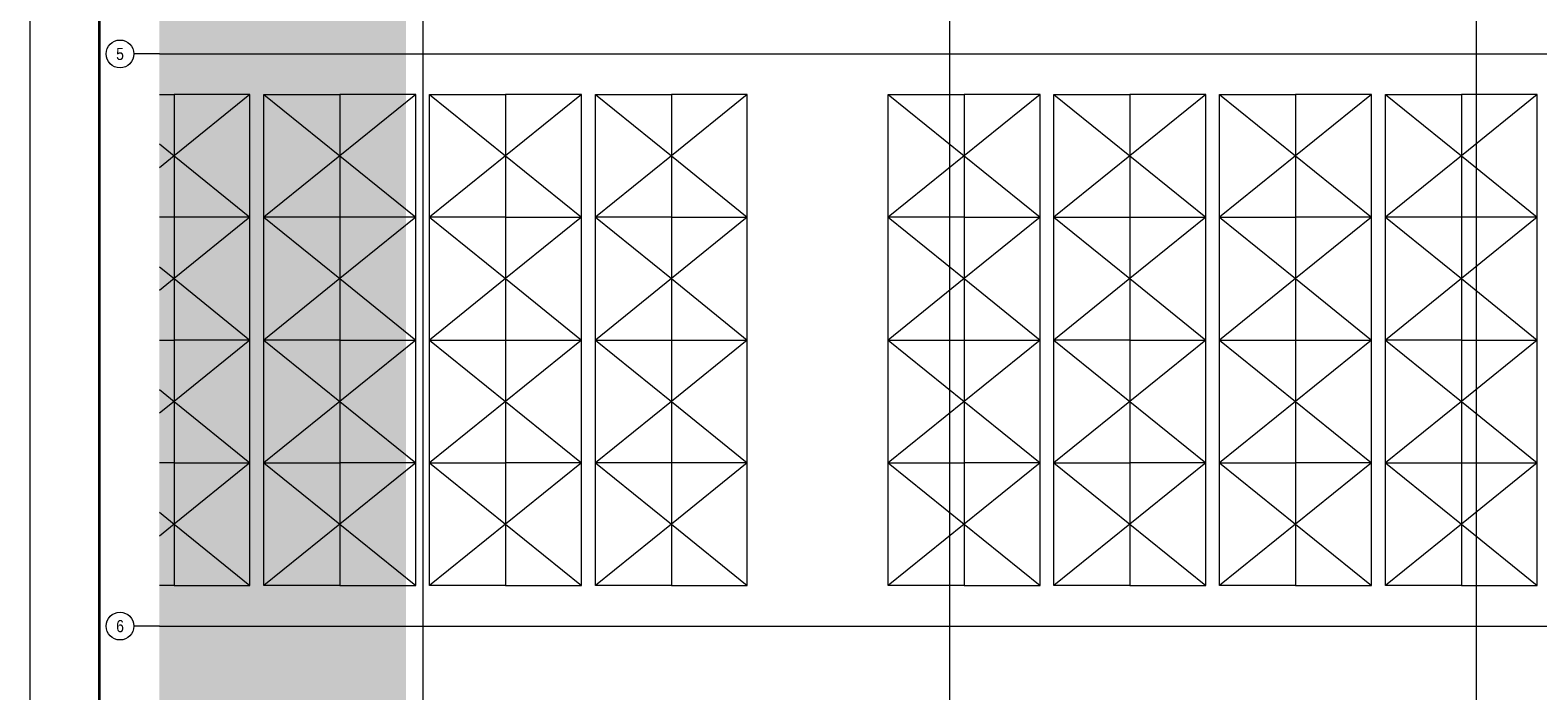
# Model space of a CAD drawing. Extents: x -740 to 300, y 62 to 1112.
# Tile 7 of 187: x -720 to -285, y 366 to 557. Entities that reach past the tile are written whole.
import ezdxf
from ezdxf.enums import TextEntityAlignment as Align
from ezdxf.lldxf.tags import DXFTag

# ---------------------------------------------------------------- set-up
doc = ezdxf.new("R2010")
doc.units = 0
doc.layers.get('0').update_dxf_attribs({"lineweight": 13})
for name, color, linetype, lineweight, true_color in [('40 -44 Elektr. Anlagen- 2 Eigenstromversorgungsanlagen', 7, 'Continuous', 5, 0xff6633), ('Dachflächen Moblierung', 7, 'Continuous', 9, 0x888888), ('iwb_Layout Achsbezeichung', 1, 'Continuous', 13, 0xff0000), ('iwb_Layout BA_Markierung', 7, 'Continuous', 9, 0xbadcdc)]:
    doc.layers.add(name, color=color, linetype=linetype, lineweight=lineweight, true_color=true_color)
doc.layers.add('70 -71 Achsen- 1 Gebäudeachsen', color=7, linetype='STRICHPUNKT2-A06CPVBCL0', lineweight=18)
doc.layers.add('iwb_Plankopf Rahmen', color=7, linetype='Continuous', lineweight=35)
doc.styles.get("Standard").update_dxf_attribs({"font": 'ARIALN.TTF'})
tags = doc.linetypes.add('grob-A06CPVB9L0', pattern=[14, 3, -8, 3]).pattern_tags.tags
tags[8:9] = [DXFTag(74, 4), DXFTag(75, 0), DXFTag(340, '0'), DXFTag(46, 0.0), DXFTag(50, 0.0), DXFTag(44, 0.0), DXFTag(45, 0.0)]
tags[6:7] = [DXFTag(74, 4), DXFTag(75, 0), DXFTag(340, '0'), DXFTag(46, 0.0), DXFTag(50, 0.0), DXFTag(44, 0.0), DXFTag(45, 0.0)]
tags[4:5] = [DXFTag(74, 4), DXFTag(75, 0), DXFTag(340, '0'), DXFTag(46, 0.0), DXFTag(50, 0.0), DXFTag(44, 0.0), DXFTag(45, 0.0)]
tags = doc.linetypes.add('STRICHPUNKT2', pattern=[12.7, 6.35, -3.175, 0, -3.175]).pattern_tags.tags
tags[10:11] = [DXFTag(74, 4), DXFTag(75, 0), DXFTag(340, '0'), DXFTag(46, 0.0), DXFTag(50, 0.0), DXFTag(44, 0.0), DXFTag(45, 0.0)]
tags[8:9] = [DXFTag(74, 4), DXFTag(75, 0), DXFTag(340, '0'), DXFTag(46, 0.0), DXFTag(50, 0.0), DXFTag(44, 0.0), DXFTag(45, 0.0)]
tags[6:7] = [DXFTag(74, 4), DXFTag(75, 0), DXFTag(340, '0'), DXFTag(46, 0.0), DXFTag(50, 0.0), DXFTag(44, 0.0), DXFTag(45, 0.0)]
tags[4:5] = [DXFTag(74, 4), DXFTag(75, 0), DXFTag(340, '0'), DXFTag(46, 0.0), DXFTag(50, 0.0), DXFTag(44, 0.0), DXFTag(45, 0.0)]
tags = doc.linetypes.add('STRICHPUNKT2-A06CPVBCL0', pattern=[12.7, 6.35, -3.175, 0, -3.175]).pattern_tags.tags
tags[10:11] = [DXFTag(74, 4), DXFTag(75, 0), DXFTag(340, '0'), DXFTag(46, 0.0), DXFTag(50, 0.0), DXFTag(44, 0.0), DXFTag(45, 0.0)]
tags[8:9] = [DXFTag(74, 4), DXFTag(75, 0), DXFTag(340, '0'), DXFTag(46, 0.0), DXFTag(50, 0.0), DXFTag(44, 0.0), DXFTag(45, 0.0)]
tags[6:7] = [DXFTag(74, 4), DXFTag(75, 0), DXFTag(340, '0'), DXFTag(46, 0.0), DXFTag(50, 0.0), DXFTag(44, 0.0), DXFTag(45, 0.0)]
tags[4:5] = [DXFTag(74, 4), DXFTag(75, 0), DXFTag(340, '0'), DXFTag(46, 0.0), DXFTag(50, 0.0), DXFTag(44, 0.0), DXFTag(45, 0.0)]

# ---------------------------------------------------------------- blocks, each defined once
blk = doc.blocks.new('Polygon-A06CPVB1L0')
at = {"color": 0, "linetype": 'ByBlock', "lineweight": -2, "ltscale": 0.13}
blk.add_solid([(-611.22, 86.2), (-682.36, 86.01), (-611.05, 1083.81), (-682.36, 1083.81)], dxfattribs=at)
blk = doc.blocks.new('Referenz-A06CPVBEL0')
at = {"layer": '40 -44 Elektr. Anlagen- 2 Eigenstromversorgungsanlagen', "color": 0, "lineweight": 9}
for p, q in [((-682.36, 538.21), (-678.12, 538.21)), ((-678.12, 538.21), (-678.12, 502.81)), ((-656.2, 538.21), (-678.12, 538.21)), ((-656.2, 502.81), (-656.2, 538.21)), ((-652.2, 502.81), (-652.2, 538.21)), ((-652.2, 538.21), (-630.28, 538.21)), ((-630.28, 538.21), (-630.28, 502.81)), ((-608.36, 538.21), (-630.28, 538.21)), ((-608.36, 502.81), (-608.36, 538.21)), ((-604.36, 502.81), (-604.36, 538.21)), ((-604.36, 538.21), (-582.44, 538.21)), ((-582.44, 538.21), (-582.44, 502.81)), ((-560.52, 538.21), (-582.44, 538.21)), ((-560.52, 502.81), (-560.52, 538.21)), ((-556.52, 502.81), (-556.52, 538.21)), ((-556.52, 538.21), (-534.6, 538.21)), ((-534.6, 538.21), (-534.6, 502.81)), ((-512.68, 538.21), (-534.6, 538.21)), ((-512.68, 502.81), (-512.68, 538.21)), ((-472.04, 502.81), (-472.04, 538.21)), ((-472.04, 538.21), (-450.12, 538.21)), ((-450.12, 538.21), (-450.12, 502.81)), ((-428.2, 538.21), (-450.12, 538.21)), ((-428.2, 502.81), (-428.2, 538.21)), ((-424.2, 502.81), (-424.2, 538.21)), ((-424.2, 538.21), (-402.28, 538.21)), ((-402.28, 538.21), (-402.28, 502.81)), ((-380.36, 538.21), (-402.28, 538.21)), ((-380.36, 502.81), (-380.36, 538.21)), ((-376.36, 502.81), (-376.36, 538.21)), ((-376.36, 538.21), (-354.44, 538.21)), ((-354.44, 538.21), (-354.44, 502.81)), ((-332.52, 538.21), (-354.44, 538.21)), ((-332.52, 502.81), (-332.52, 538.21)), ((-328.52, 502.81), (-328.52, 538.21)), ((-328.52, 538.21), (-306.6, 538.21)), ((-306.6, 538.21), (-306.6, 502.81)), ((-284.68, 538.21), (-306.6, 538.21)), ((-284.68, 502.81), (-284.68, 538.21)), ((-678.12, 502.81), (-682.36, 502.81)), ((-678.12, 502.81), (-678.12, 467.41)), ((-656.2, 502.81), (-678.12, 502.81)), ((-656.2, 467.41), (-656.2, 502.81)), ((-630.28, 502.81), (-652.2, 502.81)), ((-652.2, 467.41), (-652.2, 502.81)), ((-630.28, 502.81), (-630.28, 467.41)), ((-608.36, 502.81), (-630.28, 502.81)), ((-608.36, 467.41), (-608.36, 502.81)), ((-582.44, 502.81), (-604.36, 502.81)), ((-604.36, 467.41), (-604.36, 502.81)), ((-582.44, 502.81), (-560.52, 502.81)), ((-582.44, 502.81), (-582.44, 467.41)), ((-560.52, 467.41), (-560.52, 502.81)), ((-534.6, 502.81), (-556.52, 502.81)), ((-556.52, 467.41), (-556.52, 502.81)), ((-534.6, 502.81), (-512.68, 502.81)), ((-534.6, 502.81), (-534.6, 467.41)), ((-512.68, 467.41), (-512.68, 502.81)), ((-450.12, 502.81), (-472.04, 502.81)), ((-472.04, 467.41), (-472.04, 502.81)), ((-450.12, 502.81), (-428.2, 502.81)), ((-450.12, 502.81), (-450.12, 467.41)), ((-428.2, 467.41), (-428.2, 502.81)), ((-424.2, 467.41), (-424.2, 502.81)), ((-424.2, 502.81), (-402.28, 502.81)), ((-402.28, 502.81), (-380.36, 502.81)), ((-402.28, 502.81), (-402.28, 467.41)), ((-380.36, 467.41), (-380.36, 502.81)), ((-376.36, 467.41), (-376.36, 502.81)), ((-376.36, 502.81), (-354.44, 502.81)), ((-354.44, 502.81), (-354.44, 467.41)), ((-332.52, 502.81), (-354.44, 502.81)), ((-332.52, 467.41), (-332.52, 502.81)), ((-306.6, 502.81), (-328.52, 502.81)), ((-328.52, 467.41), (-328.52, 502.81)), ((-306.6, 502.81), (-306.6, 467.41)), ((-284.68, 502.81), (-306.6, 502.81)), ((-284.68, 467.41), (-284.68, 502.81)), ((-682.36, 467.41), (-678.12, 467.41)), ((-678.12, 467.41), (-678.12, 432.01)), ((-656.2, 467.41), (-678.12, 467.41)), ((-656.2, 432.01), (-656.2, 467.41)), ((-630.28, 467.41), (-652.2, 467.41)), ((-652.2, 432.01), (-652.2, 467.41)), ((-630.28, 467.41), (-608.36, 467.41)), ((-630.28, 467.41), (-630.28, 432.01)), ((-608.36, 432.01), (-608.36, 467.41)), ((-604.36, 432.01), (-604.36, 467.41)), ((-604.36, 467.41), (-582.44, 467.41)), ((-582.44, 467.41), (-560.52, 467.41)), ((-582.44, 467.41), (-582.44, 432.01)), ((-560.52, 432.01), (-560.52, 467.41)), ((-556.52, 432.01), (-556.52, 467.41)), ((-556.52, 467.41), (-534.6, 467.41)), ((-534.6, 467.41), (-534.6, 432.01)), ((-534.6, 467.41), (-512.68, 467.41)), ((-512.68, 432.01), (-512.68, 467.41)), ((-472.04, 432.01), (-472.04, 467.41)), ((-472.04, 467.41), (-450.12, 467.41)), ((-450.12, 467.41), (-428.2, 467.41)), ((-450.12, 467.41), (-450.12, 432.01)), ((-428.2, 432.01), (-428.2, 467.41)), ((-402.28, 467.41), (-424.2, 467.41)), ((-424.2, 432.01), (-424.2, 467.41)), ((-402.28, 467.41), (-380.36, 467.41)), ((-402.28, 467.41), (-402.28, 432.01)), ((-380.36, 432.01), (-380.36, 467.41)), ((-376.36, 432.01), (-376.36, 467.41)), ((-376.36, 467.41), (-354.44, 467.41)), ((-354.44, 467.41), (-332.52, 467.41)), ((-354.44, 467.41), (-354.44, 432.01)), ((-332.52, 432.01), (-332.52, 467.41)), ((-306.6, 467.41), (-328.52, 467.41)), ((-328.52, 432.01), (-328.52, 467.41)), ((-306.6, 467.41), (-284.68, 467.41)), ((-306.6, 467.41), (-306.6, 432.01)), ((-284.68, 432.01), (-284.68, 467.41)), ((-678.12, 432.01), (-682.36, 432.01)), ((-678.12, 432.01), (-656.2, 432.01)), ((-678.12, 432.01), (-678.12, 396.61)), ((-656.2, 396.61), (-656.2, 432.01)), ((-652.2, 396.61), (-652.2, 432.01)), ((-652.2, 432.01), (-630.28, 432.01)), ((-630.28, 432.01), (-630.28, 396.61)), ((-608.36, 432.01), (-630.28, 432.01)), ((-608.36, 396.61), (-608.36, 432.01)), ((-604.36, 396.61), (-604.36, 432.01)), ((-604.36, 432.01), (-582.44, 432.01)), ((-582.44, 432.01), (-582.44, 396.61)), ((-560.52, 432.01), (-582.44, 432.01)), ((-560.52, 396.61), (-560.52, 432.01)), ((-534.6, 432.01), (-556.52, 432.01)), ((-556.52, 396.61), (-556.52, 432.01)), ((-534.6, 432.01), (-534.6, 396.61)), ((-512.68, 432.01), (-534.6, 432.01)), ((-512.68, 396.61), (-512.68, 432.01)), ((-472.04, 396.61), (-472.04, 432.01)), ((-472.04, 432.01), (-450.12, 432.01)), ((-450.12, 432.01), (-450.12, 396.61)), ((-428.2, 432.01), (-450.12, 432.01)), ((-428.2, 396.61), (-428.2, 432.01)), ((-424.2, 396.61), (-424.2, 432.01)), ((-424.2, 432.01), (-402.28, 432.01)), ((-402.28, 432.01), (-402.28, 396.61)), ((-380.36, 432.01), (-402.28, 432.01)), ((-380.36, 396.61), (-380.36, 432.01)), ((-376.36, 396.61), (-376.36, 432.01)), ((-376.36, 432.01), (-354.44, 432.01)), ((-354.44, 432.01), (-354.44, 396.61)), ((-332.52, 432.01), (-354.44, 432.01)), ((-332.52, 396.61), (-332.52, 432.01)), ((-328.52, 396.61), (-328.52, 432.01)), ((-328.52, 432.01), (-306.6, 432.01)), ((-306.6, 432.01), (-284.68, 432.01)), ((-306.6, 432.01), (-306.6, 396.61)), ((-284.68, 396.61), (-284.68, 432.01)), ((-678.12, 396.61), (-682.36, 396.61)), ((-678.12, 396.61), (-656.2, 396.61)), ((-630.28, 396.61), (-652.2, 396.61)), ((-630.28, 396.61), (-608.36, 396.61)), ((-582.44, 396.61), (-604.36, 396.61)), ((-582.44, 396.61), (-560.52, 396.61)), ((-534.6, 396.61), (-556.52, 396.61)), ((-534.6, 396.61), (-512.68, 396.61)), ((-450.12, 396.61), (-472.04, 396.61)), ((-450.12, 396.61), (-428.2, 396.61)), ((-402.28, 396.61), (-424.2, 396.61)), ((-402.28, 396.61), (-380.36, 396.61)), ((-354.44, 396.61), (-376.36, 396.61)), ((-354.44, 396.61), (-332.52, 396.61)), ((-306.6, 396.61), (-328.52, 396.61)), ((-306.6, 396.61), (-284.68, 396.61))]:
    blk.add_line(p, q, dxfattribs=at)
at = {"layer": '70 -71 Achsen- 1 Gebäudeachsen', "color": 0, "linetype": 'STRICHPUNKT2-A06CPVBCL0', "ltscale": 0.18}
for p, q in [((-606.36, 1084.85), (-606.36, 85.41)), ((-454.36, 1084.85), (-454.36, 85.41)), ((-302.36, 1084.85), (-302.36, 85.41)), ((-682.36, 549.91), (76.35, 549.91)), ((-682.36, 384.91), (76.35, 384.91))]:
    blk.add_line(p, q, dxfattribs=at)
at = {"layer": 'Dachflächen Moblierung', "color": 0, "linetype": 'grob-A06CPVB9L0', "lineweight": 5, "ltscale": 0.13}
for p, q in [((-656.2, 538.21), (-678.12, 520.51)), ((-652.2, 538.21), (-630.28, 520.51)), ((-608.36, 538.21), (-630.28, 520.51)), ((-604.36, 538.21), (-582.44, 520.51)), ((-560.52, 538.21), (-582.44, 520.51)), ((-556.52, 538.21), (-534.6, 520.51)), ((-512.68, 538.21), (-534.6, 520.51)), ((-472.04, 538.21), (-450.12, 520.51)), ((-428.2, 538.21), (-450.12, 520.51)), ((-424.2, 538.21), (-402.28, 520.51)), ((-380.36, 538.21), (-402.28, 520.51)), ((-376.36, 538.21), (-354.44, 520.51)), ((-332.52, 538.21), (-354.44, 520.51)), ((-328.52, 538.21), (-306.6, 520.51)), ((-284.68, 538.21), (-306.6, 520.51)), ((-682.36, 523.94), (-678.12, 520.51)), ((-678.12, 520.51), (-682.36, 517.08)), ((-678.12, 520.51), (-656.2, 502.81)), ((-630.28, 520.51), (-652.2, 502.81)), ((-630.28, 520.51), (-608.36, 502.81)), ((-582.44, 520.51), (-604.36, 502.81)), ((-582.44, 520.51), (-560.52, 502.81)), ((-534.6, 520.51), (-556.52, 502.81)), ((-534.6, 520.51), (-512.68, 502.81)), ((-450.12, 520.51), (-472.04, 502.81)), ((-450.12, 520.51), (-428.2, 502.81)), ((-402.28, 520.51), (-424.2, 502.81)), ((-402.28, 520.51), (-380.36, 502.81)), ((-354.44, 520.51), (-376.36, 502.81)), ((-354.44, 520.51), (-332.52, 502.81)), ((-306.6, 520.51), (-328.52, 502.81)), ((-306.6, 520.51), (-284.68, 502.81)), ((-656.2, 502.81), (-678.12, 485.11)), ((-652.2, 502.81), (-630.28, 485.11)), ((-608.36, 502.81), (-630.28, 485.11)), ((-604.36, 502.81), (-582.44, 485.11)), ((-560.52, 502.81), (-582.44, 485.11)), ((-556.52, 502.81), (-534.6, 485.11)), ((-512.68, 502.81), (-534.6, 485.11)), ((-472.04, 502.81), (-450.12, 485.11)), ((-428.2, 502.81), (-450.12, 485.11)), ((-424.2, 502.81), (-402.28, 485.11)), ((-380.36, 502.81), (-402.28, 485.11)), ((-376.36, 502.81), (-354.44, 485.11)), ((-332.52, 502.81), (-354.44, 485.11)), ((-328.52, 502.81), (-306.6, 485.11)), ((-284.68, 502.81), (-306.6, 485.11)), ((-682.36, 488.54), (-678.12, 485.11)), ((-678.12, 485.11), (-682.36, 481.68)), ((-678.12, 485.11), (-656.2, 467.41)), ((-630.28, 485.11), (-652.2, 467.41)), ((-630.28, 485.11), (-608.36, 467.41)), ((-582.44, 485.11), (-604.36, 467.41)), ((-582.44, 485.11), (-560.52, 467.41)), ((-534.6, 485.11), (-556.52, 467.41)), ((-534.6, 485.11), (-512.68, 467.41)), ((-450.12, 485.11), (-472.04, 467.41)), ((-450.12, 485.11), (-428.2, 467.41)), ((-402.28, 485.11), (-424.2, 467.41)), ((-402.28, 485.11), (-380.36, 467.41)), ((-354.44, 485.11), (-376.36, 467.41)), ((-354.44, 485.11), (-332.52, 467.41)), ((-306.6, 485.11), (-328.52, 467.41)), ((-306.6, 485.11), (-284.68, 467.41)), ((-656.2, 467.41), (-678.12, 449.71)), ((-652.2, 467.41), (-630.28, 449.71)), ((-608.36, 467.41), (-630.28, 449.71)), ((-604.36, 467.41), (-582.44, 449.71)), ((-560.52, 467.41), (-582.44, 449.71)), ((-556.52, 467.41), (-534.6, 449.71)), ((-512.68, 467.41), (-534.6, 449.71)), ((-472.04, 467.41), (-450.12, 449.71)), ((-428.2, 467.41), (-450.12, 449.71)), ((-424.2, 467.41), (-402.28, 449.71)), ((-380.36, 467.41), (-402.28, 449.71)), ((-376.36, 467.41), (-354.44, 449.71)), ((-332.52, 467.41), (-354.44, 449.71)), ((-328.52, 467.41), (-306.6, 449.71)), ((-284.68, 467.41), (-306.6, 449.71)), ((-682.36, 453.14), (-678.12, 449.71)), ((-678.12, 449.71), (-682.36, 446.28)), ((-678.12, 449.71), (-656.2, 432.01)), ((-630.28, 449.71), (-652.2, 432.01)), ((-630.28, 449.71), (-608.36, 432.01)), ((-582.44, 449.71), (-604.36, 432.01)), ((-582.44, 449.71), (-560.52, 432.01)), ((-534.6, 449.71), (-556.52, 432.01)), ((-534.6, 449.71), (-512.68, 432.01)), ((-450.12, 449.71), (-472.04, 432.01)), ((-450.12, 449.71), (-428.2, 432.01)), ((-402.28, 449.71), (-424.2, 432.01)), ((-402.28, 449.71), (-380.36, 432.01)), ((-354.44, 449.71), (-376.36, 432.01)), ((-354.44, 449.71), (-332.52, 432.01)), ((-306.6, 449.71), (-328.52, 432.01)), ((-306.6, 449.71), (-284.68, 432.01)), ((-656.2, 432.01), (-678.12, 414.31)), ((-652.2, 432.01), (-630.28, 414.31)), ((-608.36, 432.01), (-630.28, 414.31)), ((-604.36, 432.01), (-582.44, 414.31)), ((-560.52, 432.01), (-582.44, 414.31)), ((-556.52, 432.01), (-534.6, 414.31)), ((-512.68, 432.01), (-534.6, 414.31)), ((-472.04, 432.01), (-450.12, 414.31)), ((-428.2, 432.01), (-450.12, 414.31)), ((-424.2, 432.01), (-402.28, 414.31)), ((-380.36, 432.01), (-402.28, 414.31)), ((-376.36, 432.01), (-354.44, 414.31)), ((-332.52, 432.01), (-354.44, 414.31)), ((-328.52, 432.01), (-306.6, 414.31)), ((-284.68, 432.01), (-306.6, 414.31)), ((-682.36, 417.74), (-678.12, 414.31)), ((-678.12, 414.31), (-682.36, 410.88)), ((-678.12, 414.31), (-656.2, 396.61)), ((-630.28, 414.31), (-652.2, 396.61)), ((-630.28, 414.31), (-608.36, 396.61)), ((-582.44, 414.31), (-604.36, 396.61)), ((-582.44, 414.31), (-560.52, 396.61)), ((-534.6, 414.31), (-556.52, 396.61)), ((-534.6, 414.31), (-512.68, 396.61)), ((-450.12, 414.31), (-472.04, 396.61)), ((-450.12, 414.31), (-428.2, 396.61)), ((-402.28, 414.31), (-424.2, 396.61)), ((-402.28, 414.31), (-380.36, 396.61)), ((-354.44, 414.31), (-376.36, 396.61)), ((-354.44, 414.31), (-332.52, 396.61)), ((-306.6, 414.31), (-328.52, 396.61)), ((-306.6, 414.31), (-284.68, 396.61))]:
    blk.add_line(p, q, dxfattribs=at)

msp = doc.modelspace()

# ---------------------------------------------------------------- linework, layer by layer
at = {"layer": 'iwb_Layout Achsbezeichung', "linetype": 'STRICHPUNKT2', "lineweight": 13, "ltscale": 0.39}
for p, q in [((-682.36, 549.91), (-689.7, 549.91)), ((-682.36, 384.91), (-689.7, 384.91))]:
    msp.add_line(p, q, dxfattribs=at)
at = {"layer": 'iwb_Layout Achsbezeichung', "ltscale": 0.39}
for centre in [(-693.7, 549.91), (-693.7, 384.91)]:
    msp.add_circle(centre, 4, dxfattribs=at)
at = {"layer": 'iwb_Plankopf Rahmen', "color": 8, "lineweight": 13, "ltscale": 0.13, "true_color": 0x808080}
msp.add_lwpolyline([(300.35, 62.43), (-719.65, 62.43), (-719.65, 1112.43), (300.35, 1112.43), (300.35, 62.43)], close=True, dxfattribs=at)
at = {"layer": 'iwb_Plankopf Rahmen', "ltscale": 0.35}
msp.add_lwpolyline([(-699.65, 67.43), (-699.65, 1107.43), (295.35, 1107.43), (295.35, 67.43), (-599.65, 67.43), (-699.65, 67.43)], close=True, dxfattribs=at)

# ---------------------------------------------------------------- block references
at = {"color": 8, "lineweight": 13, "ltscale": 0.13, "true_color": 0x808080}
msp.add_blockref('Referenz-A06CPVBEL0', (0, 0), dxfattribs=at)
at = {"layer": 'iwb_Layout BA_Markierung', "ltscale": 0.13}
msp.add_blockref('Polygon-A06CPVB1L0', (0, 0), dxfattribs=at)

# ---------------------------------------------------------------- texts
at = {"layer": 'iwb_Layout Achsbezeichung', "ltscale": 0.39}
for s, p in [('5', (-693.7, 549.91)), ('6', (-693.7, 384.91))]:
    msp.add_text(s, height=3.5, dxfattribs=at).set_placement(p, align=Align.MIDDLE_CENTER)

doc.saveas('drawing.dxf')
